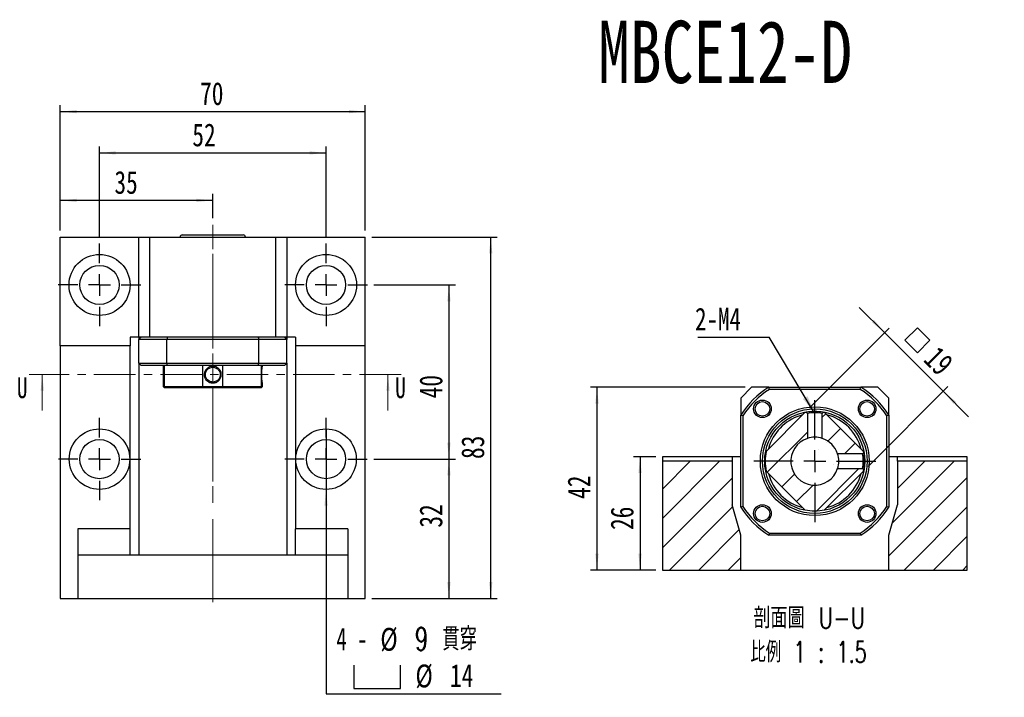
# Model space of a CAD drawing. Header units: millimetres. Extents: x 28 to 292, y 13 to 199.
# Tile 2 of 9: x 28 to 179, y 95 to 199. Entities that reach past the tile are written whole.
import ezdxf

# ---------------------------------------------------------------- set-up
doc = ezdxf.new("R2010")
doc.units = ezdxf.units.MM
doc.linetypes.add('CENTER', pattern=[10.16, 6.35, -1.27, 1.27, -1.27])
doc.linetypes.add('CENTERX2', pattern=[20.32, 12.7, -2.54, 2.54, -2.54])
doc.layers.add('FORMAT', color=7, linetype='Continuous')
doc.styles.add('SLDTEXTSTYLE0', font='TXT', dxfattribs={"width": 0.75})
doc.styles.add('SLDTEXTSTYLE2', font='TXT', dxfattribs={"width": 0.75, "bigfont": 'bigfont'})
doc.styles.add('SLDTEXTSTYLE4', font='TXT', dxfattribs={"width": 0.666667})
doc.styles.add('SLDTEXTSTYLE5', font='TXT', dxfattribs={"width": 0.6875, "bigfont": 'bigfont'})
doc.styles.add('SLDTEXTSTYLE6', font='TXT', dxfattribs={"width": 0.675, "bigfont": 'bigfont'})
doc.dimstyles.new('SLDDIMSTYLE0', dxfattribs={"dimtxt": 0.18, "dimasz": 2.5, "dimexe": 0, "dimexo": 0.0625, "dimgap": 0, "dimtad": 0, "dimtih": 1, "dimtoh": 1, "dimdec": 0, "dimrnd": 1e-09, "dimzin": 0, "dimdsep": 46, "dimtxsty": 'Standard', "dimsah": 1, "dimcen": 0.09, "dimadec": 0, "dimazin": 0, "dimtfac": 2.5, "dimtdec": 0, "dimtofl": 0, "dimtmove": 0, "dimatfit": 3, "dimfxl": 0, "dimfrac": 2, "dimtolj": 1, "dimtzin": 0, "dimarcsym": 0})
doc.dimstyles.new('SLDDIMSTYLE2', dxfattribs={"dimtxt": 3.5, "dimasz": 2.5, "dimexe": 0, "dimexo": 0.0625, "dimgap": 0.875, "dimtad": 0, "dimtih": 1, "dimtoh": 1, "dimlfac": 1.5, "dimrnd": 1e-09, "dimzin": 12, "dimdsep": 46, "dimtxsty": 'SLDTEXTSTYLE0', "dimblk1": 'NONE', "dimsah": 1, "dimcen": 0, "dimadec": 0, "dimazin": 3, "dimtfac": 1, "dimtmove": 0, "dimatfit": 3, "dimldrblk": 'NONE', "dimfxl": 0, "dimfrac": 2, "dimtolj": 1, "dimtzin": 12, "dimarcsym": 0})
doc.dimstyles.new('SLDDIMSTYLE3', dxfattribs={"dimtxt": 3.5, "dimasz": 2.5, "dimexe": 0, "dimexo": 0.0625, "dimgap": 0.875, "dimtad": 1, "dimlfac": 1.5, "dimrnd": 1e-09, "dimzin": 12, "dimdsep": 46, "dimtxsty": 'SLDTEXTSTYLE0', "dimsah": 1, "dimcen": 0.09, "dimadec": 0, "dimazin": 3, "dimtfac": 1, "dimtofl": 0, "dimtmove": 0, "dimatfit": 3, "dimfxl": 0, "dimfrac": 2, "dimtolj": 1, "dimtzin": 12, "dimarcsym": 0})
doc.dimstyles.new('SLDDIMSTYLE4', dxfattribs={"dimtxt": 3.5, "dimasz": 2.5, "dimexe": 0, "dimexo": 0.0625, "dimgap": 0.875, "dimtad": 1, "dimlfac": 1.5, "dimrnd": 1e-09, "dimzin": 12, "dimdsep": 46, "dimtxsty": 'SLDTEXTSTYLE0', "dimsah": 1, "dimcen": 0.09, "dimadec": 0, "dimazin": 3, "dimtfac": 1, "dimtmove": 0, "dimatfit": 0, "dimfxl": 0, "dimfrac": 2, "dimtolj": 1, "dimtzin": 12, "dimarcsym": 0})

# ---------------------------------------------------------------- blocks, each defined once
blk = doc.blocks.new('SW_SYMBOL_HOLE_SPOT')
at = {"layer": 'FORMAT', "color": 0}
for p, q in [((0, 875), (0, 75)), ((1600, 75), (1600, 875)), ((0, 75), (1600, 75))]:
    blk.add_line(p, q, dxfattribs=at)
blk = doc.blocks.new('_D')
at = {"layer": 'FORMAT'}
for p, q in [((75.28, 135.98), (75.28, 126.71)), ((75.28, 126.71), (75.28, 95.39)), ((75.28, 95.39), (102.08, 95.39))]:
    blk.add_line(p, q, dxfattribs=at)
blk.add_solid([(75.28, 126.71), (75.03, 124.21), (75.53, 124.21)], dxfattribs=at)
at = {"layer": 'FORMAT', "xscale": 0.004470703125, "yscale": 0.004470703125, "zscale": 0.004470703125}
blk.add_blockref('SW_SYMBOL_HOLE_SPOT', (79.53, 95.88), dxfattribs=at)
at = {"layer": 'FORMAT', "char_height": 3.5, "attachment_point": 1}
for s, insert, style in [('4 -', (76.87, 105.56), 'SLDTEXTSTYLE4'), ('%%c', (83.59, 105.51), 'SLDTEXTSTYLE0'), ('9 \\M+18AD1\\M+190FA', (88.87, 105.56), 'SLDTEXTSTYLE5'), ('%%c', (88.97, 99.9), 'SLDTEXTSTYLE0'), ('14', (94.25, 99.96), 'SLDTEXTSTYLE0')]:
    blk.add_mtext(s, dxfattribs=dict(at, insert=insert, style=style))
blk = doc.blocks.new('_NONE')
blk = doc.blocks.new('_D_1')
at = {"layer": 'FORMAT', "color": 7}
for p, q in [((34.61, 166.35), (34.61, 171.96)), ((57.95, 168.23), (57.95, 171.96)), ((57.95, 170.96), (34.61, 170.96))]:
    blk.add_line(p, q, dxfattribs=at)
for points in [[(34.61, 170.96), (37.11, 170.71), (37.11, 171.21)], [(57.95, 170.96), (55.45, 171.21), (55.45, 170.71)]]:
    blk.add_solid(points, dxfattribs=at)
at = {"layer": 'FORMAT', "color": 7, "insert": (42.9, 175.47), "char_height": 3.5, "attachment_point": 1, "style": 'SLDTEXTSTYLE0'}
blk.add_mtext('35', dxfattribs=at)
blk = doc.blocks.new('_D_2')
at = {"layer": 'FORMAT', "color": 7}
for p, q in [((40.61, 165.35), (40.61, 179.23)), ((40.61, 178.23), (75.28, 178.23)), ((75.28, 165.35), (75.28, 179.23))]:
    blk.add_line(p, q, dxfattribs=at)
for points in [[(40.61, 178.23), (43.11, 177.98), (43.11, 178.48)], [(75.28, 178.23), (72.78, 178.48), (72.78, 177.98)]]:
    blk.add_solid(points, dxfattribs=at)
at = {"layer": 'FORMAT', "color": 7, "insert": (54.82, 182.74), "char_height": 3.5, "attachment_point": 1, "style": 'SLDTEXTSTYLE0'}
blk.add_mtext('52', dxfattribs=at)
blk = doc.blocks.new('_D_3')
at = {"layer": 'FORMAT', "color": 7}
for p, q in [((34.61, 166.35), (34.61, 185.55)), ((81.28, 166.35), (81.28, 185.55)), ((34.61, 184.55), (81.28, 184.55))]:
    blk.add_line(p, q, dxfattribs=at)
for points in [[(34.61, 184.55), (37.11, 184.3), (37.11, 184.8)], [(81.28, 184.55), (78.78, 184.8), (78.78, 184.3)]]:
    blk.add_solid(points, dxfattribs=at)
at = {"layer": 'FORMAT', "color": 7, "insert": (56.01, 189.06), "char_height": 3.5, "attachment_point": 1, "style": 'SLDTEXTSTYLE0'}
blk.add_mtext('70', dxfattribs=at)
blk = doc.blocks.new('_D_4')
at = {"layer": 'FORMAT', "color": 7}
for p, q in [((82.58, 131.35), (95.09, 131.35)), ((94.09, 131.35), (94.09, 110.01)), ((82.28, 110.01), (95.09, 110.01))]:
    blk.add_line(p, q, dxfattribs=at)
for points in [[(94.09, 131.35), (93.84, 128.85), (94.34, 128.85)], [(94.09, 110.01), (94.34, 112.51), (93.84, 112.51)]]:
    blk.add_solid(points, dxfattribs=at)
at = {"layer": 'FORMAT', "color": 7, "insert": (89.58, 120.86), "char_height": 3.5, "attachment_point": 1, "rotation": 90, "style": 'SLDTEXTSTYLE0'}
blk.add_mtext('32', dxfattribs=at)
blk = doc.blocks.new('_D_5')
at = {"layer": 'FORMAT', "color": 7}
for p, q in [((82.61, 158.01), (95.09, 158.01)), ((94.09, 158.01), (94.09, 131.35)), ((82.58, 131.35), (95.09, 131.35))]:
    blk.add_line(p, q, dxfattribs=at)
for points in [[(94.09, 158.01), (93.84, 155.51), (94.34, 155.51)], [(94.09, 131.35), (94.34, 133.85), (93.84, 133.85)]]:
    blk.add_solid(points, dxfattribs=at)
at = {"layer": 'FORMAT', "color": 7, "insert": (89.58, 140.65), "char_height": 3.5, "attachment_point": 1, "rotation": 90, "style": 'SLDTEXTSTYLE0'}
blk.add_mtext('40', dxfattribs=at)
blk = doc.blocks.new('_D_6')
at = {"layer": 'FORMAT', "color": 7}
for p, q in [((82.28, 165.35), (101.49, 165.35)), ((100.49, 110.01), (100.49, 165.35)), ((82.28, 110.01), (101.49, 110.01))]:
    blk.add_line(p, q, dxfattribs=at)
for points in [[(100.49, 165.35), (100.24, 162.85), (100.74, 162.85)], [(100.49, 110.01), (100.74, 112.51), (100.24, 112.51)]]:
    blk.add_solid(points, dxfattribs=at)
at = {"layer": 'FORMAT', "color": 7, "insert": (95.98, 131.37), "char_height": 3.5, "attachment_point": 1, "rotation": 90, "style": 'SLDTEXTSTYLE0'}
blk.add_mtext('83', dxfattribs=at)
blk = doc.blocks.new('SW_CENTERMARKSYMBOL_2')
at = {"layer": 'FORMAT', "color": 0}
for p, q in [((0, 3.33), (0, 6.33)), ((0, 0), (0, 1.67)), ((-3.33, 0), (-6.33, 0)), ((0, 0), (-1.67, 0)), ((0, 0), (0, -1.67)), ((0, 0), (1.67, 0)), ((3.33, 0), (6.33, 0)), ((0, -3.33), (0, -6.33))]:
    blk.add_line(p, q, dxfattribs=at)
blk = doc.blocks.new('SW_CENTERMARKSYMBOL_3')
at = {"layer": 'FORMAT', "color": 0}
for p, q in [((0, 3.33), (0, 6.3)), ((0, 0), (0, 1.67)), ((-3.33, 0), (-6.3, 0)), ((0, 0), (-1.67, 0)), ((0, 0), (0, -1.67)), ((0, 0), (1.67, 0)), ((3.33, 0), (6.3, 0)), ((0, -3.33), (0, -6.3))]:
    blk.add_line(p, q, dxfattribs=at)
blk = doc.blocks.new('SW_CENTERMARKSYMBOL_4')
at = {"layer": 'FORMAT', "color": 0}
for p, q in [((0, 3.33), (0, 6.33)), ((0, 0), (0, 1.67)), ((-3.33, 0), (-6.33, 0)), ((0, 0), (-1.67, 0)), ((0, 0), (0, -1.67)), ((0, 0), (1.67, 0)), ((3.33, 0), (6.33, 0)), ((0, -3.33), (0, -6.33))]:
    blk.add_line(p, q, dxfattribs=at)
blk = doc.blocks.new('SW_CENTERMARKSYMBOL_5')
at = {"layer": 'FORMAT', "color": 0}
for p, q in [((0, 3.33), (0, 6.3)), ((0, 0), (0, 1.67)), ((-3.33, 0), (-6.3, 0)), ((0, 0), (-1.67, 0)), ((0, 0), (0, -1.67)), ((0, 0), (1.67, 0)), ((3.33, 0), (6.3, 0)), ((0, -3.33), (0, -6.3))]:
    blk.add_line(p, q, dxfattribs=at)
blk = doc.blocks.new('_D_7')
at = {"layer": 'FORMAT', "color": 7}
for p, q in [((125.75, 131.7), (122.34, 131.7)), ((123.34, 131.7), (123.34, 114.36)), ((125.75, 114.36), (122.34, 114.36))]:
    blk.add_line(p, q, dxfattribs=at)
for points in [[(123.34, 131.7), (123.09, 129.2), (123.59, 129.2)], [(123.34, 114.36), (123.59, 116.86), (123.09, 116.86)]]:
    blk.add_solid(points, dxfattribs=at)
at = {"layer": 'FORMAT', "color": 7, "insert": (118.83, 120.5), "char_height": 3.5, "attachment_point": 1, "rotation": 90, "style": 'SLDTEXTSTYLE0'}
blk.add_mtext('26', dxfattribs=at)
blk = doc.blocks.new('_D_8')
at = {"layer": 'FORMAT', "color": 7}
for p, q in [((139.42, 142.36), (115.75, 142.36)), ((116.75, 142.36), (116.75, 114.36)), ((125.75, 114.36), (115.75, 114.36))]:
    blk.add_line(p, q, dxfattribs=at)
for points in [[(116.75, 142.36), (116.5, 139.86), (117, 139.86)], [(116.75, 114.36), (117, 116.86), (116.5, 116.86)]]:
    blk.add_solid(points, dxfattribs=at)
at = {"layer": 'FORMAT', "color": 7, "insert": (112.24, 125.26), "char_height": 3.5, "attachment_point": 1, "rotation": 90, "style": 'SLDTEXTSTYLE0'}
blk.add_mtext('42', dxfattribs=at)
blk = doc.blocks.new('SW_SYMBOL_MOD_BOX')
at = {"layer": 'FORMAT', "color": 0}
for p, q in [((200, 200), (200, 800)), ((200, 800), (800, 800)), ((800, 800), (800, 200)), ((200, 200), (800, 200))]:
    blk.add_line(p, q, dxfattribs=at)
blk = doc.blocks.new('_D_9')
at = {"layer": 'FORMAT', "color": 7}
for p, q in [((160.79, 150.69), (156.9, 154.58)), ((149.29, 139.19), (161.49, 151.39)), ((160.79, 150.69), (169.74, 141.73)), ((158.24, 130.23), (170.45, 142.44)), ((169.74, 141.73), (173.63, 137.84))]:
    blk.add_line(p, q, dxfattribs=at)
for points in [[(160.79, 150.69), (159.19, 152.63), (158.84, 152.28)], [(169.74, 141.73), (171.33, 139.79), (171.69, 140.14)]]:
    blk.add_solid(points, dxfattribs=at)
at = {"layer": 'FORMAT', "color": 7, "xscale": 0.004470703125, "yscale": 0.004470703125, "zscale": 0.004470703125, "rotation": 315.0000000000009}
blk.add_blockref('SW_SYMBOL_MOD_BOX', (162.62, 149.54), dxfattribs=at)
at = {"layer": 'FORMAT', "color": 7, "insert": (169.04, 148.89), "char_height": 3.5, "attachment_point": 1, "rotation": 315, "style": 'SLDTEXTSTYLE0'}
blk.add_mtext('19', dxfattribs=at)
blk = doc.blocks.new('SW_NOTE_2')
at = {"layer": 'FORMAT', "color": 0, "char_height": 3.175, "attachment_point": 2}
for s, insert, style in [('\\M+19655\\M+196CA\\M+19AA4 U-U', (10.32, 4.09), 'SLDTEXTSTYLE2'), ('\\M+194E4\\M+197E1 1 : 1.5', (10.2, -1.14), 'SLDTEXTSTYLE6')]:
    blk.add_mtext(s, dxfattribs=dict(at, insert=insert, style=style))
blk = doc.blocks.new('SW_NOTE_3')
at = {"layer": 'FORMAT', "color": 0}
blk.add_line((-10.94, 0), (0, 0), dxfattribs=at)
at = {"layer": 'FORMAT', "color": 0, "insert": (-11.34, 4.51), "char_height": 3.44, "attachment_point": 1, "style": 'SLDTEXTSTYLE0'}
blk.add_mtext('2-M4', dxfattribs=at)
blk = doc.blocks.new('SW_CENTERMARKSYMBOL_6')
at = {"layer": 'FORMAT', "color": 0}
for p, q in [((0, 3.33), (0, 9.33)), ((0, 0), (0, 1.67)), ((-3.33, 0), (-9.33, 0)), ((0, 0), (-1.67, 0)), ((0, 0), (0, -1.67)), ((0, 0), (1.67, 0)), ((3.33, 0), (9.33, 0)), ((0, -3.33), (0, -9.33))]:
    blk.add_line(p, q, dxfattribs=at)

msp = doc.modelspace()

# ---------------------------------------------------------------- hatches: boundary and pattern name
at = {"layer": 'FORMAT', "linetype": 'Continuous', "lineweight": 18}
h = msp.add_hatch(dxfattribs=at)
h.set_pattern_fill('ANSI31', color=256, style=0)
edge = h.paths.add_edge_path(flags=0)
edge.add_arc((150.0859, 131.0304), 7.6, 99.886876, 101.44269)
edge.add_line((148.5782, 138.4793), (142.637, 132.5381))
edge.add_arc((150.0859, 131.0304), 7.6, 168.55731, 191.44269)
edge.add_line((142.637, 129.5226), (148.5782, 123.5814))
edge.add_arc((150.0859, 131.0304), 7.6, 258.55731, 281.44269)
edge.add_line((151.5936, 123.5814), (157.5348, 129.5226))
edge.add_arc((150.0859, 131.0304), 7.6, 348.55731, 350.112996)
edge.add_spline(control_points=[(157.573, 129.7254), (157.5585, 129.74), (157.544, 129.7545), (157.5295, 129.769), (157.515, 129.7835), (157.5005, 129.798), (157.486, 129.8125), (157.4577, 129.8409), (157.4294, 129.8692), (157.401, 129.8976)], knot_values=[0, 0, 0, 0, 0.00009231, 0.00009231, 0.00009231, 0.00018461, 0.00018461, 0.00018461, 0.00036497, 0.00036497, 0.00036497, 0.00036497], weights=[1, 1, 1, 1, 1, 1, 1, 1, 1, 1], degree=3, periodic=0)
edge.add_line((157.401, 129.8976), (153.5732, 129.8975))
edge.add_arc((150.0859, 131.0304), 3.6667, 107.996447, 342.003553, ccw=False)
edge.add_line((148.9531, 134.5176), (148.9531, 138.3455))
edge.add_spline(control_points=[(148.9531, 138.3455), (148.9386, 138.36), (148.9241, 138.3745), (148.9095, 138.389), (148.895, 138.4035), (148.8805, 138.418), (148.866, 138.4325), (148.8377, 138.4608), (148.8093, 138.4892), (148.781, 138.5175)], knot_values=[0, 0, 0, 0, 0.00009231, 0.00009231, 0.00009231, 0.00018461, 0.00018461, 0.00018461, 0.00036497, 0.00036497, 0.00036497, 0.00036497], weights=[1, 1, 1, 1, 1, 1, 1, 1, 1, 1], degree=3, periodic=0)
h = msp.add_hatch(dxfattribs=at)
h.set_pattern_fill('ANSI31', color=256, style=0)
edge = h.paths.add_edge_path(flags=0)
edge.add_arc((150.0859, 131.0304), 7.6, 99.886876, 101.44269)
edge.add_line((148.5782, 138.4793), (142.637, 132.5381))
edge.add_arc((150.0859, 131.0304), 7.6, 168.55731, 191.44269)
edge.add_line((142.637, 129.5226), (148.5782, 123.5814))
edge.add_arc((150.0859, 131.0304), 7.6, 258.55731, 281.44269)
edge.add_line((151.5936, 123.5814), (157.5348, 129.5226))
edge.add_arc((150.0859, 131.0304), 7.6, 348.55731, 350.112996)
edge.add_spline(control_points=[(157.573, 129.7254), (157.5585, 129.74), (157.544, 129.7545), (157.5295, 129.769), (157.515, 129.7835), (157.5005, 129.798), (157.486, 129.8125), (157.4577, 129.8409), (157.4294, 129.8692), (157.401, 129.8976)], knot_values=[0, 0, 0, 0, 0.00009231, 0.00009231, 0.00009231, 0.00018461, 0.00018461, 0.00018461, 0.00036497, 0.00036497, 0.00036497, 0.00036497], weights=[1, 1, 1, 1, 1, 1, 1, 1, 1, 1], degree=3, periodic=0)
edge.add_line((157.401, 129.8976), (153.5732, 129.8975))
edge.add_arc((150.0859, 131.0304), 3.6667, 107.996447, 342.003553, ccw=False)
edge.add_line((148.9531, 134.5176), (148.9531, 138.3455))
edge.add_spline(control_points=[(148.9531, 138.3455), (148.9386, 138.36), (148.9241, 138.3745), (148.9095, 138.389), (148.895, 138.4035), (148.8805, 138.418), (148.866, 138.4325), (148.8377, 138.4608), (148.8093, 138.4892), (148.781, 138.5175)], knot_values=[0, 0, 0, 0, 0.00009231, 0.00009231, 0.00009231, 0.00018461, 0.00018461, 0.00018461, 0.00036497, 0.00036497, 0.00036497, 0.00036497], weights=[1, 1, 1, 1, 1, 1, 1, 1, 1, 1], degree=3, periodic=0)
h = msp.add_hatch(dxfattribs=at)
h.set_pattern_fill('ANSI31', color=256, style=0)
edge = h.paths.add_edge_path(flags=0)
edge.add_arc((150.0859, 131.0304), 7.6, 78.55731, 80.113053)
edge.add_spline(control_points=[(151.3909, 138.5175), (151.3763, 138.503), (151.3618, 138.4885), (151.3473, 138.474), (151.3328, 138.4595), (151.3183, 138.445), (151.3038, 138.4305), (151.2754, 138.4022), (151.2471, 138.3738), (151.2187, 138.3455)], knot_values=[0, 0, 0, 0, 0.00009231, 0.00009231, 0.00009231, 0.00018461, 0.00018461, 0.00018461, 0.00036497, 0.00036497, 0.00036497, 0.00036497], weights=[1, 1, 1, 1, 1, 1, 1, 1, 1, 1], degree=3, periodic=0)
edge.add_line((151.2187, 138.3455), (151.2187, 134.5176))
edge.add_arc((150.0859, 131.0304), 3.6667, 17.996447, 72.003553, ccw=False)
edge.add_line((153.5732, 132.1632), (157.4011, 132.1632))
edge.add_spline(control_points=[(157.4011, 132.1632), (157.4155, 132.1777), (157.43, 132.1922), (157.4445, 132.2067), (157.459, 132.2212), (157.4735, 132.2357), (157.488, 132.2503), (157.5164, 132.2786), (157.5447, 132.3069), (157.573, 132.3353)], knot_values=[0, 0, 0, 0, 0.00009231, 0.00009231, 0.00009231, 0.00018461, 0.00018461, 0.00018461, 0.00036497, 0.00036497, 0.00036497, 0.00036497], weights=[1, 1, 1, 1, 1, 1, 1, 1, 1, 1], degree=3, periodic=0)
edge.add_arc((150.0859, 131.0304), 7.6, 9.886684, 11.44269)
edge.add_line((157.5348, 132.5381), (151.5936, 138.4793))
h = msp.add_hatch(dxfattribs=at)
h.set_pattern_fill('ANSI31', color=256, style=0)
edge = h.paths.add_edge_path(flags=0)
edge.add_arc((150.0859, 131.0304), 7.6, 78.55731, 80.113053)
edge.add_spline(control_points=[(151.3909, 138.5175), (151.3763, 138.503), (151.3618, 138.4885), (151.3473, 138.474), (151.3328, 138.4595), (151.3183, 138.445), (151.3038, 138.4305), (151.2754, 138.4022), (151.2471, 138.3738), (151.2187, 138.3455)], knot_values=[0, 0, 0, 0, 0.00009231, 0.00009231, 0.00009231, 0.00018461, 0.00018461, 0.00018461, 0.00036497, 0.00036497, 0.00036497, 0.00036497], weights=[1, 1, 1, 1, 1, 1, 1, 1, 1, 1], degree=3, periodic=0)
edge.add_line((151.2187, 138.3455), (151.2187, 134.5176))
edge.add_arc((150.0859, 131.0304), 3.6667, 17.996447, 72.003553, ccw=False)
edge.add_line((153.5732, 132.1632), (157.4011, 132.1632))
edge.add_spline(control_points=[(157.4011, 132.1632), (157.4155, 132.1777), (157.43, 132.1922), (157.4445, 132.2067), (157.459, 132.2212), (157.4735, 132.2357), (157.488, 132.2503), (157.5164, 132.2786), (157.5447, 132.3069), (157.573, 132.3353)], knot_values=[0, 0, 0, 0, 0.00009231, 0.00009231, 0.00009231, 0.00018461, 0.00018461, 0.00018461, 0.00036497, 0.00036497, 0.00036497, 0.00036497], weights=[1, 1, 1, 1, 1, 1, 1, 1, 1, 1], degree=3, periodic=0)
edge.add_arc((150.0859, 131.0304), 7.6, 9.886684, 11.44269)
edge.add_line((157.5348, 132.5381), (151.5936, 138.4793))
h = msp.add_hatch(dxfattribs=at)
h.set_pattern_fill('ANSI31', color=256, style=0)
h.paths.add_polyline_path([(137.4192, 124.3637), (137.4192, 131.0304), (126.7526, 131.0304), (126.7526, 114.3637), (138.7526, 114.3637), (138.7526, 119.697)], flags=0)
h = msp.add_hatch(dxfattribs=at)
h.set_pattern_fill('ANSI31', color=256, style=0)
h.paths.add_polyline_path([(161.4192, 119.697), (161.4192, 114.3637), (173.4192, 114.3637), (173.4192, 131.0304), (162.7526, 131.0304), (162.7526, 124.3637)], flags=0)

# ---------------------------------------------------------------- linework, layer by layer
at = {"color": 7, "linetype": 'Continuous', "lineweight": 25}
for p, q in [((34.6149, 148.6816), (34.6149, 165.3483)), ((34.6149, 165.3483), (46.6149, 165.3483)), ((46.6149, 165.3483), (48.2816, 165.3483)), ((46.6149, 150.015), (46.6149, 165.3483)), ((48.2816, 165.3483), (48.2816, 150.015)), ((48.2816, 165.3483), (67.6149, 165.3483)), ((53.2816, 165.6816), (62.6149, 165.6816)), ((67.6149, 165.3483), (69.2816, 165.3483)), ((67.6149, 150.015), (67.6149, 165.3483)), ((69.2816, 165.3483), (69.2816, 150.015)), ((69.2816, 165.3483), (81.2816, 165.3483)), ((81.2816, 148.6816), (81.2816, 165.3483)), ((45.2816, 150.015), (45.2816, 148.6816)), ((46.6149, 150.015), (45.2816, 150.015)), ((48.2816, 150.015), (46.6149, 150.015)), ((46.6149, 150.015), (46.6149, 149.6816)), ((50.9245, 149.6816), (46.6149, 149.6816)), ((46.6149, 146.015), (46.6149, 149.6816)), ((67.6149, 150.015), (48.2816, 150.015)), ((64.972, 149.6816), (50.9245, 149.6816)), ((50.9245, 146.015), (50.9245, 149.6816)), ((69.2816, 149.6816), (64.972, 149.6816)), ((64.972, 146.015), (64.972, 149.6816)), ((69.2816, 150.015), (67.6149, 150.015)), ((70.6149, 150.015), (69.2816, 150.015)), ((69.2816, 150.015), (69.2816, 149.6816)), ((69.2816, 146.015), (69.2816, 149.6816)), ((70.6149, 150.015), (70.6149, 148.6816)), ((45.2816, 148.6816), (34.6149, 148.6816)), ((34.6149, 148.6816), (34.6149, 110.015)), ((45.2816, 120.6816), (45.2816, 148.6816)), ((81.2816, 148.6816), (70.6149, 148.6816)), ((70.6149, 148.6816), (70.6149, 120.6816)), ((81.2816, 110.015), (81.2816, 148.6816)), ((46.6149, 146.015), (50.9245, 146.015)), ((46.6149, 146.015), (46.6149, 116.6816)), ((51.02, 145.6816), (46.9483, 145.6816)), ((50.3483, 145.6816), (50.3483, 142.4816)), ((50.3483, 145.6816), (50.3483, 142.4816)), ((50.4993, 145.6816), (50.4993, 142.4816)), ((50.9245, 146.015), (64.972, 146.015)), ((64.8765, 145.6816), (51.02, 145.6816)), ((56.4405, 142.4816), (56.4405, 145.6816)), ((59.456, 145.6816), (59.456, 142.4816)), ((68.9483, 145.6816), (64.8765, 145.6816)), ((64.972, 146.015), (69.2816, 146.015)), ((65.3972, 142.4816), (65.3972, 145.6816)), ((65.5483, 145.5567), (65.5483, 145.6816)), ((65.5483, 145.5567), (65.5483, 145.6816)), ((69.2816, 146.015), (69.2816, 116.6816)), ((50.3483, 142.4816), (50.5483, 142.2816)), ((50.3483, 142.4816), (50.5483, 142.2816)), ((50.3483, 142.4816), (50.4993, 142.4816)), ((50.4993, 142.4816), (56.4405, 142.4816)), ((50.6837, 142.2816), (50.5483, 142.2816)), ((56.539, 142.2816), (50.6837, 142.2816)), ((56.4405, 142.4816), (59.456, 142.4816)), ((59.3575, 142.2816), (56.539, 142.2816)), ((65.2128, 142.2816), (59.3575, 142.2816)), ((59.456, 142.4816), (65.3972, 142.4816)), ((65.3483, 142.2816), (65.2128, 142.2816)), ((65.3483, 142.2816), (65.5483, 142.4816)), ((65.3483, 142.2816), (65.5483, 142.4816)), ((65.3972, 142.4816), (65.5483, 142.4816)), ((65.5483, 142.4816), (65.5483, 143.0063)), ((65.5483, 142.4816), (65.5483, 143.0063)), ((140.4192, 142.3637), (138.7526, 140.697)), ((143.0621, 142.3637), (140.4192, 142.3637)), ((143.0621, 142.3637), (157.1097, 142.3637)), ((157.0141, 142.0304), (143.1577, 142.0304)), ((159.7526, 142.3637), (157.1097, 142.3637)), ((161.4192, 140.697), (159.7526, 142.3637)), ((138.7526, 140.697), (138.7526, 138.0541)), ((161.4192, 138.0541), (161.4192, 140.697)), ((138.7526, 124.0066), (138.7526, 138.0541)), ((139.0859, 137.9586), (139.0859, 124.1022)), ((148.5782, 138.4793), (142.637, 132.5381)), ((148.9531, 138.3455), (148.9531, 134.5176)), ((151.2187, 134.5176), (151.2187, 138.3455)), ((157.5348, 132.5381), (151.5936, 138.4793)), ((161.0859, 124.1022), (161.0859, 137.9586)), ((161.4192, 138.0541), (161.4192, 124.0066)), ((137.4192, 131.697), (126.7526, 131.697)), ((126.7526, 131.697), (126.7526, 131.0304)), ((137.4192, 131.697), (137.4192, 131.0304)), ((138.7526, 131.697), (137.4192, 131.697)), ((157.4011, 132.1632), (153.5732, 132.1632)), ((162.7526, 131.697), (161.4192, 131.697)), ((173.4192, 131.697), (162.7526, 131.697)), ((162.7526, 131.0304), (162.7526, 131.697)), ((173.4192, 131.0304), (173.4192, 131.697)), ((126.7526, 131.0304), (126.7526, 114.3637)), ((137.4192, 131.0304), (126.7526, 131.0304)), ((137.4192, 131.0304), (137.4192, 124.3637)), ((153.5732, 129.8975), (157.4011, 129.8975)), ((162.7526, 131.0304), (162.7526, 124.3637)), ((173.4192, 131.0304), (162.7526, 131.0304)), ((173.4192, 114.3637), (173.4192, 131.0304)), ((142.637, 129.5226), (148.5782, 123.5814)), ((151.5936, 123.5814), (157.5348, 129.5226)), ((138.7526, 119.697), (137.4192, 124.3637)), ((161.4192, 119.697), (162.7526, 124.3637)), ((45.2816, 120.6816), (37.2816, 120.6816)), ((37.2816, 120.6816), (37.2816, 116.6816)), ((45.2816, 116.6816), (45.2816, 120.6816)), ((78.6149, 120.6816), (70.6149, 120.6816)), ((70.6149, 116.6816), (70.6149, 120.6816)), ((78.6149, 120.6816), (78.6149, 116.6816)), ((138.7526, 114.3637), (138.7526, 119.697)), ((157.1097, 119.697), (143.0621, 119.697)), ((143.1577, 120.0304), (157.0141, 120.0304)), ((161.4192, 114.3637), (161.4192, 119.697)), ((37.2816, 116.6816), (78.6149, 116.6816)), ((37.2816, 116.6816), (37.2816, 110.015)), ((78.6149, 116.6816), (78.6149, 110.015)), ((126.7526, 114.3637), (138.7526, 114.3637)), ((138.7526, 114.3637), (161.4192, 114.3637)), ((161.4192, 114.3637), (173.4192, 114.3637)), ((34.6149, 110.015), (37.2816, 110.015)), ((37.2816, 110.015), (78.6149, 110.015)), ((78.6149, 110.015), (81.2816, 110.015))]:
    msp.add_line(p, q, dxfattribs=at)
at = {"color": 7, "linetype": 'CENTER', "lineweight": 18}
msp.add_line((86.7572, 144.3149), (29.8501, 144.3149), dxfattribs=at)
at = {"color": 7, "linetype": 'Continuous', "lineweight": 18}
for p, q in [((31.8501, 138.8149), (31.8501, 144.3149)), ((84.7572, 138.8149), (84.7572, 144.3149))]:
    msp.add_line(p, q, dxfattribs=at)
at = {"color": 7, "linetype": 'Continuous', "lineweight": 25, "flags": 128}
for points in [[(148.9531, 138.3455), (148.9095, 138.389), (148.866, 138.4325), (148.8235, 138.475), (148.781, 138.5175)], [(148.9531, 138.3455), (148.9095, 138.389), (148.866, 138.4325), (148.8235, 138.475), (148.781, 138.5175)], [(151.3908, 138.5175), (151.3473, 138.474), (151.3038, 138.4305), (151.2612, 138.388), (151.2187, 138.3455)], [(151.3908, 138.5175), (151.3473, 138.474), (151.3038, 138.4305), (151.2612, 138.388), (151.2187, 138.3455)], [(143.1667, 133.4598), (143.0061, 132.9421), (142.9935, 132.8946)], [(157.401, 132.1632), (157.4445, 132.2067), (157.488, 132.2503), (157.5305, 132.2928), (157.573, 132.3353)], [(157.401, 132.1632), (157.4445, 132.2067), (157.488, 132.2503), (157.5305, 132.2928), (157.573, 132.3353)], [(157.573, 129.7255), (157.5295, 129.769), (157.486, 129.8125), (157.4435, 129.855), (157.401, 129.8976)], [(157.573, 129.7255), (157.5295, 129.769), (157.486, 129.8125), (157.4435, 129.855), (157.401, 129.8976)]]:
    msp.add_lwpolyline(points, dxfattribs=at)
at = {"color": 7, "linetype": 'Continuous', "lineweight": 25}
for centre, radius in [((40.6149, 158.015), 4.6667), ((75.2816, 158.015), 4.6667), ((40.6149, 158.015), 3), ((75.2816, 158.015), 3), ((142.072, 139.0442), 1.35), ((142.072, 139.0442), 1.1167), ((158.0998, 139.0442), 1.35), ((158.0998, 139.0442), 1.1167), ((150.0859, 131.0304), 8.3333), ((150.0859, 131.0304), 8), ((150.0859, 131.0304), 7.6667), ((40.6149, 131.3483), 4.6333), ((75.2816, 131.3483), 4.6333), ((40.6149, 131.3483), 3), ((75.2816, 131.3483), 3), ((142.072, 123.0165), 1.35), ((142.072, 123.0165), 1.1167), ((158.0998, 123.0165), 1.35), ((158.0998, 123.0165), 1.1167)]:
    msp.add_circle(centre, radius, dxfattribs=at)
for centre, radius, start, end in [((53.2816, 165.3483), 0.3333, 90, 180), ((62.6149, 165.3483), 0.3333, 0, 90), ((150.0859, 131.0304), 13.3333, 121.788331, 148.211669), ((150.0859, 131.0304), 13, 122.204228, 147.795772), ((150.0859, 131.0304), 13, 32.204228, 57.795772), ((150.0859, 131.0304), 13.3333, 31.788331, 58.211669), ((150.0859, 131.0304), 7.3333, 104.727359, 160.653414), ((150.0859, 131.0304), 7.6, 99.886876, 101.44269), ((150.0859, 131.0304), 7.6, 80.113053, 99.886876), ((150.0859, 132.5734), 5.8823, 78.896256, 101.103857), ((150.0859, 131.0304), 7.6, 78.55731, 80.113053), ((150.0859, 131.0304), 7.3333, 14.727359, 75.272641), ((150.0859, 131.0304), 3.6667, 107.996447, 342.003553), ((150.0859, 131.0304), 3.6667, 72.003553, 107.996447), ((150.0859, 131.0304), 3.6667, 17.996447, 72.003553), ((150.0859, 131.0304), 7.6, 168.55731, 191.44269), ((150.0859, 131.0304), 3.6667, 342.003553, 17.996447), ((151.6289, 131.0304), 5.8822, 348.896221, 11.103889), ((150.0859, 131.0304), 7.6, 9.886934, 11.44269), ((150.0859, 131.0304), 7.6, 350.112996, 9.886934), ((150.0859, 131.0304), 7.6, 348.55731, 350.112996), ((150.0859, 131.0304), 7.3333, 194.727359, 255.272641), ((150.0859, 131.0304), 7.3333, 284.727359, 345.272641), ((150.0859, 131.0304), 13.3333, 211.788331, 238.211669), ((150.0859, 131.0304), 13, 212.204228, 237.795772), ((150.0859, 131.0304), 7.6, 258.55731, 281.44269), ((150.0859, 131.0304), 13, 302.204228, 327.795772), ((150.0859, 131.0304), 13.3333, 301.788331, 328.211669)]:
    msp.add_arc(centre, radius, start, end, dxfattribs=at)
for points in [[(46.9483, 150.015), (46.8372, 149.9039), (46.7261, 149.7928), (46.6149, 149.6816)], [(51.02, 150.015), (50.988, 149.9039), (50.9561, 149.7928), (50.9245, 149.6816)], [(64.8765, 150.015), (64.9085, 149.9039), (64.9404, 149.7928), (64.972, 149.6816)], [(68.9483, 150.015), (69.0593, 149.9039), (69.1704, 149.7928), (69.2816, 149.6816)], [(46.9483, 145.6816), (46.8372, 145.7927), (46.7261, 145.9038), (46.6149, 146.015)], [(51.02, 145.6816), (50.988, 145.7927), (50.9561, 145.9038), (50.9245, 146.015)], [(64.8765, 145.6816), (64.9085, 145.7927), (64.9404, 145.9038), (64.972, 146.015)], [(69.2816, 146.015), (69.1704, 145.9038), (69.0593, 145.7927), (68.9483, 145.6816)], [(50.4993, 142.4816), (50.5607, 142.4149), (50.6221, 142.3483), (50.6837, 142.2816)], [(50.4993, 142.4816), (50.5607, 142.4149), (50.6221, 142.3483), (50.6837, 142.2816)], [(56.539, 142.2816), (56.5063, 142.3483), (56.4734, 142.4149), (56.4405, 142.4816)], [(56.539, 142.2816), (56.5063, 142.3483), (56.4734, 142.4149), (56.4405, 142.4816)], [(59.456, 142.4816), (59.4231, 142.4149), (59.3902, 142.3483), (59.3575, 142.2816)], [(59.456, 142.4816), (59.4231, 142.4149), (59.3902, 142.3483), (59.3575, 142.2816)], [(65.3972, 142.4816), (65.3358, 142.4149), (65.2744, 142.3483), (65.2128, 142.2816)], [(65.3972, 142.4816), (65.3358, 142.4149), (65.2744, 142.3483), (65.2128, 142.2816)], [(143.1577, 142.0304), (143.1256, 142.1415), (143.0938, 142.2526), (143.0621, 142.3637)], [(157.0141, 142.0304), (157.0462, 142.1415), (157.078, 142.2526), (157.1097, 142.3637)], [(139.0859, 137.9586), (138.9748, 137.9906), (138.8637, 138.0225), (138.7526, 138.0541)], [(161.4192, 138.0541), (161.3081, 138.0225), (161.197, 137.9906), (161.0859, 137.9586)], [(139.0859, 124.1022), (138.9748, 124.0701), (138.8637, 124.0382), (138.7526, 124.0066)], [(161.0859, 124.1022), (161.197, 124.0701), (161.3081, 124.0382), (161.4192, 124.0066)], [(143.1577, 120.0304), (143.1256, 119.9193), (143.0938, 119.8082), (143.0621, 119.697)], [(157.0141, 120.0304), (157.0462, 119.9193), (157.078, 119.8082), (157.1097, 119.697)]]:
    msp.add_open_spline(points, degree=3, dxfattribs=at)
for points, knots in [([(57.9483, 145.557), (58.12, 145.5569), (58.4629, 145.4978), (58.8463, 145.2356), (59.0948, 144.9295), (59.2272, 144.6168), (59.2642, 144.3111), (59.237, 144.0312), (59.1603, 143.7905), (59.04, 143.5674), (58.8219, 143.3094), (58.4618, 143.0652), (57.9475, 142.9768), (57.4327, 143.0651), (57.0499, 143.328), (56.8016, 143.6344), (56.6692, 143.9472), (56.6323, 144.2529), (56.6597, 144.5329), (56.7367, 144.7737), (56.8573, 144.9967), (57.0754, 145.2545), (57.4346, 145.4985), (57.7768, 145.5571), (57.9483, 145.557)], [0, 0, 0, 0, 0.063026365, 0.125775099, 0.167999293, 0.208380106, 0.250064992, 0.28072307, 0.311944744, 0.343147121, 0.374216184, 0.437029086, 0.500160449, 0.563061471, 0.62580913, 0.668091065, 0.708485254, 0.750135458, 0.780817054, 0.812066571, 0.843276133, 0.874369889, 0.937098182, 1, 1, 1, 1]), ([(57.9483, 145.557), (58.12, 145.5569), (58.4629, 145.4978), (58.8463, 145.2356), (59.0948, 144.9295), (59.2272, 144.6168), (59.2642, 144.3111), (59.237, 144.0312), (59.1603, 143.7905), (59.04, 143.5674), (58.8219, 143.3094), (58.4618, 143.0652), (57.9475, 142.9768), (57.4327, 143.0651), (57.0499, 143.328), (56.8016, 143.6344), (56.6692, 143.9472), (56.6323, 144.2529), (56.6597, 144.5329), (56.7367, 144.7737), (56.8573, 144.9967), (57.0754, 145.2545), (57.4346, 145.4985), (57.7768, 145.5571), (57.9483, 145.557)], [0, 0, 0, 0, 0.063026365, 0.125775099, 0.167999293, 0.208380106, 0.250064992, 0.28072307, 0.311944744, 0.343147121, 0.374216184, 0.437029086, 0.500160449, 0.563061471, 0.62580913, 0.668091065, 0.708485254, 0.750135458, 0.780817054, 0.812066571, 0.843276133, 0.874369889, 0.937098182, 1, 1, 1, 1]), ([(57.9483, 145.415), (57.8656, 145.415), (57.684, 145.395), (57.403, 145.2926), (57.1344, 145.0956), (56.9372, 144.8269), (56.8349, 144.5456), (56.8008, 144.2354), (56.8657, 143.8561), (57.0923, 143.4985), (57.4019, 143.2714), (57.6829, 143.1685), (57.9944, 143.1339), (58.3748, 143.1994), (58.7329, 143.427), (58.9596, 143.7371), (59.0618, 144.0183), (59.0957, 144.3283), (59.0307, 144.7074), (58.8188, 145.0416), (58.5565, 145.2488), (58.3424, 145.3521), (58.1391, 145.4045), (58.0088, 145.415), (57.9483, 145.415)], [0, 0, 0, 0, 0.034841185, 0.076515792, 0.125046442, 0.173888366, 0.215603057, 0.250211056, 0.30466012, 0.374907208, 0.423482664, 0.465164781, 0.499975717, 0.554821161, 0.624887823, 0.673674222, 0.715359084, 0.749963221, 0.804370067, 0.874615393, 0.911776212, 0.945053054, 0.974455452, 1, 1, 1, 1]), ([(57.9483, 145.415), (57.8656, 145.415), (57.684, 145.395), (57.403, 145.2926), (57.1344, 145.0956), (56.9372, 144.8269), (56.8349, 144.5456), (56.8008, 144.2354), (56.8657, 143.8561), (57.0923, 143.4985), (57.4019, 143.2714), (57.6829, 143.1685), (57.9944, 143.1339), (58.3748, 143.1994), (58.7329, 143.427), (58.9596, 143.7371), (59.0618, 144.0183), (59.0957, 144.3283), (59.0307, 144.7074), (58.8188, 145.0416), (58.5565, 145.2488), (58.3424, 145.3521), (58.1391, 145.4045), (58.0088, 145.415), (57.9483, 145.415)], [0, 0, 0, 0, 0.034841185, 0.076515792, 0.125046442, 0.173888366, 0.215603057, 0.250211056, 0.30466012, 0.374907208, 0.423482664, 0.465164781, 0.499975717, 0.554821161, 0.624887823, 0.673674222, 0.715359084, 0.749963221, 0.804370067, 0.874615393, 0.911776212, 0.945053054, 0.974455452, 1, 1, 1, 1]), ([(65.5483, 143.0063), (65.5447, 143.0235), (65.5376, 143.058), (65.4921, 143.3597), (65.4545, 143.7059), (65.438, 144.0292), (65.4339, 144.2795), (65.4383, 144.5321), (65.4554, 144.8528), (65.4918, 145.2056), (65.5377, 145.5052), (65.5447, 145.5396), (65.5482, 145.5567)], [0, 0, 0, 0, 0.12617442, 0.25179285, 0.37634869, 0.43715923, 0.50031372, 0.56168906, 0.62419275, 0.74823505, 0.87398199, 1, 1, 1, 1]), ([(65.5483, 143.0063), (65.5447, 143.0235), (65.5376, 143.058), (65.4921, 143.3597), (65.4545, 143.7059), (65.438, 144.0292), (65.4339, 144.2795), (65.4383, 144.5321), (65.4554, 144.8528), (65.4918, 145.2056), (65.5377, 145.5052), (65.5447, 145.5396), (65.5482, 145.5567)], [0, 0, 0, 0, 0.12617442, 0.25179285, 0.37634869, 0.43715923, 0.50031372, 0.56168906, 0.62419275, 0.74823505, 0.87398199, 1, 1, 1, 1])]:
    msp.add_open_spline(points, degree=3, knots=knots, dxfattribs=at)
at = {"color": 7, "linetype": 'Continuous', "lineweight": 18}
for points in [[(31.8501, 144.3149), (31.6001, 141.8149), (32.1001, 141.8149)], [(84.7572, 144.3149), (84.5072, 141.8149), (85.0072, 141.8149)]]:
    msp.add_solid(points, dxfattribs=at)
at = {"layer": 'FORMAT', "color": 7, "linetype": 'CENTERX2', "lineweight": 18}
for p, q in [((57.9483, 127.944), (57.9483, 167.2923)), ((57.9483, 109.4327), (57.9483, 167.2325))]:
    msp.add_line(p, q, dxfattribs=at)

# ---------------------------------------------------------------- block references
at = {"layer": 'FORMAT', "color": 7}
for name, p in [('SW_CENTERMARKSYMBOL_4', (40.6149, 158.015)), ('SW_CENTERMARKSYMBOL_2', (75.2816, 158.015)), ('SW_NOTE_3', (143.1011, 150.0151)), ('SW_CENTERMARKSYMBOL_6', (150.0859, 131.0304)), ('SW_CENTERMARKSYMBOL_5', (40.6149, 131.3483)), ('SW_CENTERMARKSYMBOL_3', (75.2816, 131.3483))]:
    msp.add_blockref(name, p, dxfattribs=at)
at = {"layer": 'FORMAT'}
msp.add_blockref('SW_NOTE_2', (138.9232, 104.5417), dxfattribs=at)

# ---------------------------------------------------------------- texts
at = {"color": 7, "linetype": 'Continuous', "char_height": 3.175, "attachment_point": 1, "style": 'SLDTEXTSTYLE0'}
for insert in [(27.9719, 143.8584), (85.8652, 143.8584)]:
    msp.add_mtext('U', dxfattribs=dict(at, insert=insert))
at = {"layer": 'FORMAT', "color": 7, "insert": (116.9236, 198.458), "char_height": 9.525, "attachment_point": 1, "style": 'SLDTEXTSTYLE0'}
msp.add_mtext('MBCE12-D', dxfattribs=at)

# ---------------------------------------------------------------- dimensions: what is measured, and where the dimension line sits
at = {"layer": 'FORMAT', "color": 7}
for base, p1, p2, picture, middle in [((81.2816, 184.546), (34.6149, 165.3483), (81.2816, 165.3483), '_D_3', (58.5997, 184.546)), ((75.2816, 178.2289), (40.6149, 164.3483), (75.2816, 164.3483), '_D_2', (57.4041, 178.2289)), ((34.6149, 170.9582), (57.9483, 167.2325), (34.6149, 165.3483), '_D_1', (45.485, 170.9582))]:
    dim = msp.add_linear_dim(base=base, p1=p1, p2=p2, dimstyle='SLDDIMSTYLE3', dxfattribs=at)
    dim.commit()
    dim.dimension.update_dxf_attribs({"geometry": picture, "text_midpoint": middle, "dimtype": 160})
for base, p1, p2, dimstyle, picture, middle in [((100.4928, 165.3483), (81.2816, 110.015), (81.2816, 165.3483), 'SLDDIMSTYLE3', '_D_6', (100.4928, 133.9541)), ((94.0914, 131.3483), (81.6149, 158.015), (81.5816, 131.3483), 'SLDDIMSTYLE3', '_D_5', (94.0914, 143.2387)), ((116.7526, 114.3637), (140.4192, 142.3637), (126.7526, 114.3637), 'SLDDIMSTYLE3', '_D_8', (116.7526, 127.8457)), ((94.0914, 110.015), (81.5816, 131.3483), (81.2816, 110.015), 'SLDDIMSTYLE3', '_D_4', (94.0914, 123.4477)), ((123.3379, 114.3637), (126.7526, 131.697), (126.7526, 114.3637), 'SLDDIMSTYLE4', '_D_7', (123.3379, 123.0812))]:
    dim = msp.add_linear_dim(base=base, p1=p1, p2=p2, angle=90, dimstyle=dimstyle, dxfattribs=at)
    dim.commit()
    dim.dimension.update_dxf_attribs({"geometry": picture, "text_midpoint": middle, "dimtype": 160})
dim = msp.add_linear_dim(base=(169.7424, 141.7302), p1=(148.5782, 138.4793), p2=(157.5348, 129.5226), angle=315, text='{\\fGDT;o}<>', dimstyle='SLDDIMSTYLE4', dxfattribs=at)
dim.commit()
dim.dimension.update_dxf_attribs({"geometry": '_D_9', "text_midpoint": (165.8689, 145.6037), "dimtype": 160})
at = {"layer": 'FORMAT'}
dim = msp.add_diameter_dim_2p(p1=(75.2816, 135.9816), p2=(75.2816, 126.715), text='4 - %%c9 貫穿\\P{\\fGDT;v}%%c14', dimstyle='SLDDIMSTYLE2', dxfattribs=at)
dim.commit()
dim.dimension.update_dxf_attribs({"geometry": '_D', "text_midpoint": (89.476, 100.9996), "dimtype": 163})

# ---------------------------------------------------------------- leaders
at = {"layer": 'FORMAT', "color": 7}
msp.add_leader([(149.9073, 138.6283), (143.1011, 150.0151)], dimstyle='SLDDIMSTYLE0', dxfattribs=at)

doc.saveas('drawing.dxf')
